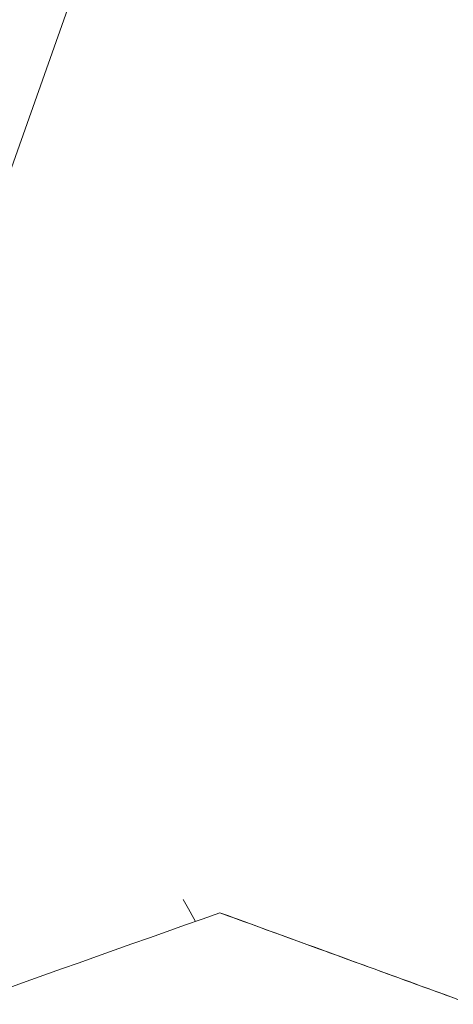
# Model space of a CAD drawing. Header units: millimetres. Extents: x 1512 to 2105, y 794 to 1149.
# Tile 122 of 256: x 1669.39 to 1672.4, y 1069.35 to 1076.2. Entities that reach past the tile are written whole.
import ezdxf

# ---------------------------------------------------------------- set-up
doc = ezdxf.new("R2010")
doc.units = ezdxf.units.MM
doc.layers.add('A-WALL', color=113, linetype='Continuous', lineweight=9)
doc.layers.add('G-ANNO-SYMB', color=111, linetype='Continuous', lineweight=9)

msp = doc.modelspace()

# ---------------------------------------------------------------- linework, layer by layer
at = {"layer": 'A-WALL', "flags": 128}
msp.add_lwpolyline([(1670.6098, 1069.9256), (1670.5989, 1069.9449), (1670.561, 1070.0119), (1670.5231, 1070.0789)], dxfattribs=at)
at = {"layer": 'A-WALL'}
for points, knots in [([(1670.779, 1069.9857), (1669.4735, 1069.5221), (1666.5361, 1068.4791), (1663.5986, 1067.4364), (1661.9666, 1066.8572)], [0, 0, 0, 0, 0.444444, 1, 1, 1, 1]), ([(1670.779, 1069.9857), (1671.1128, 1069.8642), (1671.6651, 1069.6632), (1672.2157, 1069.4628), (1672.4345, 1069.3832)], [0, 0, 0, 0, 0.0869565, 0.1444918, 0.1444918, 0.1444918, 0.1444918]), ([(1672.4345, 1069.3832), (1672.1768, 1069.477), (1671.6262, 1069.6774), (1671.0732, 1069.8787), (1670.779, 1069.9857)], [0.0583299, 0.0583299, 0.0583299, 0.0583299, 0.5, 1, 1, 1, 1])]:
    msp.add_open_spline(points, degree=3, knots=knots, dxfattribs=at)
at = {"layer": 'G-ANNO-SYMB', "color": 1}
msp.add_line((1690.2659, 1134.3076), (1658.0163, 1043.212), dxfattribs=at)

doc.saveas('drawing.dxf')
